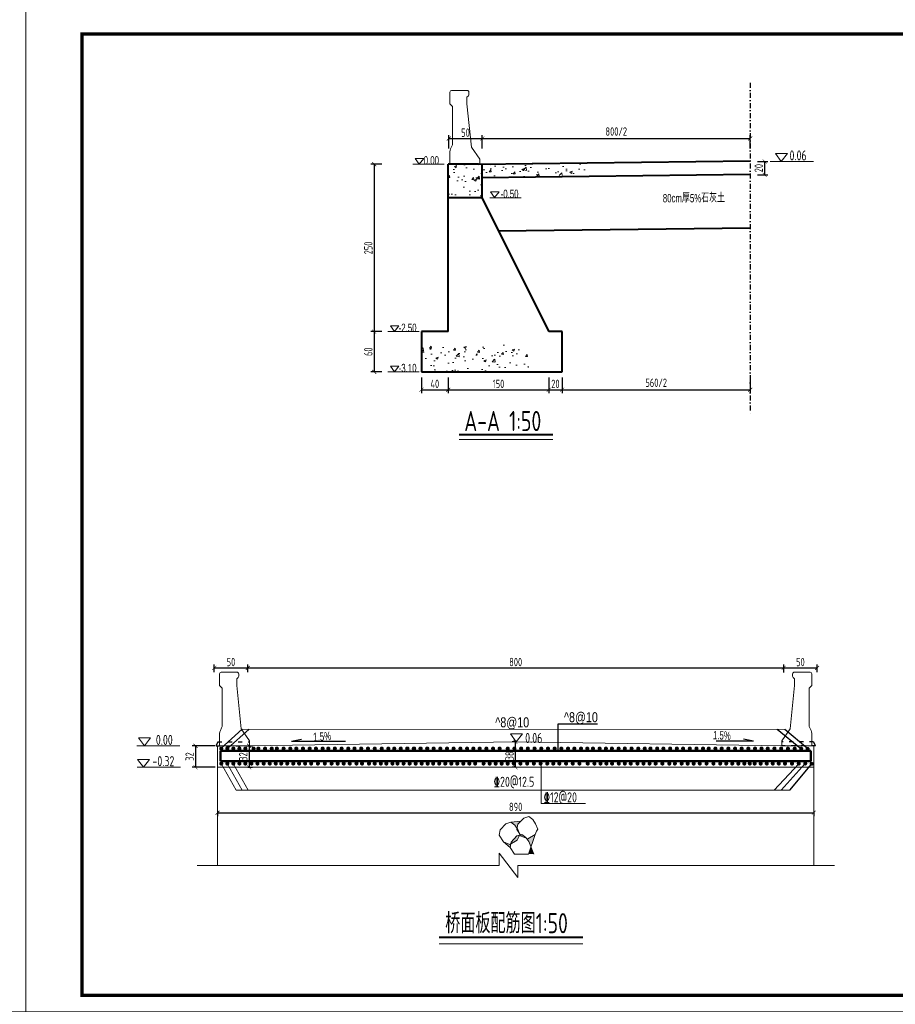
# Model space of a CAD drawing. Header units: inches. Extents: x 97745 to 142261, y 62673 to 100665.
# Tile 74 of 148: x 107933 to 110547, y 88943 to 91882. Entities that reach past the tile are written whole.
import ezdxf

# ---------------------------------------------------------------- set-up
doc = ezdxf.new("R2010")
doc.units = ezdxf.units.IN
doc.header["$MEASUREMENT"] = 0
doc.linetypes.add('ACAD_ISO03W100', pattern=[30, 12, -18])
doc.linetypes.add('DASHDOTX2', pattern=[2, 1, -0.5, 0, -0.5])
doc.layers.get('0').update_dxf_attribs({"lineweight": 15})
for name, color, linetype, lineweight in [('BM1', 7, 'Continuous', 15), ('文字', 7, 'Continuous', 20), ('虚线', 2, 'ACAD_ISO03W100', 25), ('轮廓线', 1, 'Continuous', 40), ('配筋1', 1, 'Continuous', 50)]:
    doc.layers.add(name, color=color, linetype=linetype, lineweight=lineweight)
doc.layers.add('轴线', color=3, linetype='DASHDOTX2')
doc.layers.add('配筋2', color=2, linetype='Continuous')
doc.styles.add('DIM_FONT', font='hztxt_e.shx', dxfattribs={"width": 0.8, "bigfont": 'hztxt.shx'})
doc.styles.add('HZTXT', font='tssdeng.shx', dxfattribs={"width": 0.75, "bigfont": 'hztxt.shx'})
doc.styles.get("Standard").update_dxf_attribs({"font": 'hztxt_e.shx', "width": 0.7, "bigfont": 'hztxt.shx'})
doc.dimstyles.new('1', dxfattribs={"dimtxt": 25, "dimasz": 12, "dimexe": 10, "dimexo": 0, "dimgap": 5, "dimtad": 1, "dimdec": 0, "dimzin": 0, "dimdsep": 46, "dimtxsty": 'HZTXT', "dimblk": 'ARCHTICK', "dimcen": 0, "dimclrt": 7, "dimazin": 2, "dimtfac": 1, "dimtdec": 0, "dimtix": 1, "dimtmove": 2, "dimatfit": 3, "dimfxl": 250, "dimtolj": 1, "dimtzin": 0, "dimarcsym": 0})
doc.dimstyles.new('3', dxfattribs={"dimtxt": 25, "dimasz": 12, "dimexe": 10, "dimexo": 30, "dimgap": 5, "dimtad": 1, "dimdec": 0, "dimzin": 0, "dimdsep": 46, "dimtxsty": 'HZTXT', "dimblk": 'ARCHTICK', "dimcen": 0, "dimclrt": 7, "dimazin": 2, "dimtfac": 1, "dimtdec": 0, "dimtix": 1, "dimtmove": 2, "dimatfit": 3, "dimfxl": 250, "dimtolj": 1, "dimtzin": 0, "dimarcsym": 0})
doc.dimstyles.new('6', dxfattribs={"dimtxt": 25, "dimasz": 12, "dimexe": 10, "dimexo": 130, "dimgap": 5, "dimtad": 1, "dimdec": 0, "dimzin": 0, "dimdsep": 46, "dimtxsty": 'HZTXT', "dimblk": 'ARCHTICK', "dimcen": 0, "dimclrt": 7, "dimazin": 2, "dimtfac": 1, "dimtdec": 0, "dimtix": 1, "dimtmove": 2, "dimatfit": 3, "dimfxl": 250, "dimtolj": 1, "dimtzin": 0, "dimarcsym": 0})

# ---------------------------------------------------------------- blocks, each defined once
blk = doc.blocks.new('_ArchTick')
at = {"color": 0, "linetype": 'ByBlock', "const_width": 0.15}
blk.add_lwpolyline([(-0.5, -0.5), (0.5, 0.5)], dxfattribs=at)
blk = doc.blocks.new('*D121')
at = {"color": 0, "lineweight": -2, "transparency": 16777216}
for p, q in [((109132.3, 90813.6), (109132.3, 90767.4)), ((109212.3, 90813.6), (109212.3, 90767.4)), ((109132.3, 90777.4), (109212.3, 90777.4))]:
    blk.add_line(p, q, dxfattribs=at)
at = {"color": 0, "lineweight": -2, "transparency": 16777216, "xscale": 12, "yscale": 12, "zscale": 12, "rotation": 180}
blk.add_blockref('_ArchTick', (109132.3, 90777.4), dxfattribs=at)
at = {"color": 0, "lineweight": -2, "transparency": 16777216, "xscale": 12, "yscale": 12, "zscale": 12}
blk.add_blockref('_ArchTick', (109212.3, 90777.4), dxfattribs=at)
at = {"color": 7, "transparency": 16777216, "insert": (109172.3, 90794.9), "char_height": 25, "attachment_point": 5, "style": 'HZTXT'}
blk.add_mtext('\\A1;40', dxfattribs=at)
blk = doc.blocks.new('*D122')
at = {"color": 0, "lineweight": -2, "transparency": 16777216}
for p, q in [((109212.3, 90813.6), (109212.3, 90767.4)), ((109512.3, 90813.6), (109512.3, 90767.4)), ((109212.3, 90777.4), (109512.3, 90777.4))]:
    blk.add_line(p, q, dxfattribs=at)
at = {"color": 0, "lineweight": -2, "transparency": 16777216, "xscale": 12, "yscale": 12, "zscale": 12, "rotation": 180}
blk.add_blockref('_ArchTick', (109212.3, 90777.4), dxfattribs=at)
at = {"color": 0, "lineweight": -2, "transparency": 16777216, "xscale": 12, "yscale": 12, "zscale": 12}
blk.add_blockref('_ArchTick', (109512.3, 90777.4), dxfattribs=at)
at = {"color": 7, "transparency": 16777216, "insert": (109362.3, 90794.9), "char_height": 25, "attachment_point": 5, "style": 'HZTXT'}
blk.add_mtext('\\A1;150', dxfattribs=at)
blk = doc.blocks.new('*D123')
at = {"color": 0, "lineweight": -2, "transparency": 16777216}
for p, q in [((109512.3, 90813.6), (109512.3, 90767.4)), ((109552.3, 90813.6), (109552.3, 90767.4)), ((109512.3, 90777.4), (109552.3, 90777.4))]:
    blk.add_line(p, q, dxfattribs=at)
at = {"color": 0, "lineweight": -2, "transparency": 16777216, "xscale": 12, "yscale": 12, "zscale": 12, "rotation": 180}
blk.add_blockref('_ArchTick', (109512.3, 90777.4), dxfattribs=at)
at = {"color": 0, "lineweight": -2, "transparency": 16777216, "xscale": 12, "yscale": 12, "zscale": 12}
blk.add_blockref('_ArchTick', (109552.3, 90777.4), dxfattribs=at)
at = {"color": 7, "transparency": 16777216, "insert": (109532.3, 90794.9), "char_height": 25, "attachment_point": 5, "style": 'HZTXT'}
blk.add_mtext('\\A1;20', dxfattribs=at)
blk = doc.blocks.new('*D124')
at = {"color": 0, "lineweight": -2, "transparency": 16777216}
for p, q in [((109013.7, 91450.9), (108981.3, 91450.9)), ((108991.3, 91450.9), (108991.3, 90950.9)), ((109013.7, 90950.9), (108981.3, 90950.9))]:
    blk.add_line(p, q, dxfattribs=at)
at = {"color": 0, "lineweight": -2, "transparency": 16777216, "xscale": 12, "yscale": 12, "zscale": 12}
for p, rotation in [((108991.3, 91450.9), 90), ((108991.3, 90950.9), 270)]:
    blk.add_blockref('_ArchTick', p, dxfattribs=dict(at, rotation=rotation))
at = {"color": 7, "transparency": 16777216, "insert": (108973.8, 91200.9), "char_height": 25, "attachment_point": 5, "rotation": 90, "style": 'HZTXT'}
blk.add_mtext('\\A1;250', dxfattribs=at)
blk = doc.blocks.new('*D125')
at = {"color": 0, "lineweight": -2, "transparency": 16777216}
for p, q in [((109013.7, 90950.9), (108981.3, 90950.9)), ((108991.3, 90950.9), (108991.3, 90830.9)), ((109013.7, 90830.9), (108981.3, 90830.9))]:
    blk.add_line(p, q, dxfattribs=at)
at = {"color": 0, "lineweight": -2, "transparency": 16777216, "xscale": 12, "yscale": 12, "zscale": 12}
for p, rotation in [((108991.3, 90950.9), 90), ((108991.3, 90830.9), 270)]:
    blk.add_blockref('_ArchTick', p, dxfattribs=dict(at, rotation=rotation))
at = {"color": 7, "transparency": 16777216, "insert": (108973.8, 90890.9), "char_height": 25, "attachment_point": 5, "rotation": 90, "style": 'HZTXT'}
blk.add_mtext('\\A1;60', dxfattribs=at)
blk = doc.blocks.new('三角形')
at = {"layer": '轮廓线', "color": 0, "lineweight": 20}
for p, q in [((24441.9, 199232.1), (24477.5, 199232.1)), ((24459.3, 199208.6), (24441.9, 199232.1)), ((24477.5, 199232.1), (24459.3, 199208.6))]:
    blk.add_line(p, q, dxfattribs=at)
blk = doc.blocks.new('*D126')
at = {"color": 0, "lineweight": -2, "transparency": 16777216}
for p, q in [((110135.6, 91459.1), (110166.8, 91459.1)), ((110156.8, 91459.1), (110156.8, 91419.1)), ((110135.6, 91419.1), (110166.8, 91419.1))]:
    blk.add_line(p, q, dxfattribs=at)
at = {"color": 0, "lineweight": -2, "transparency": 16777216, "xscale": 12, "yscale": 12, "zscale": 12}
for p, rotation in [((110156.8, 91459.1), 90), ((110156.8, 91419.1), 270)]:
    blk.add_blockref('_ArchTick', p, dxfattribs=dict(at, rotation=rotation))
at = {"color": 7, "transparency": 16777216, "insert": (110139.3, 91439.1), "char_height": 25, "attachment_point": 5, "rotation": 90, "style": 'HZTXT'}
blk.add_mtext('\\A1;20', dxfattribs=at)
blk = doc.blocks.new('*D127')
at = {"color": 0, "lineweight": -2, "transparency": 16777216}
for p, q in [((109213.9, 91497.9), (109213.9, 91537.5)), ((109213.9, 91527.5), (109313.9, 91527.5)), ((109313.9, 91497.9), (109313.9, 91537.5))]:
    blk.add_line(p, q, dxfattribs=at)
at = {"color": 0, "lineweight": -2, "transparency": 16777216, "xscale": 12, "yscale": 12, "zscale": 12, "rotation": 180}
blk.add_blockref('_ArchTick', (109213.9, 91527.5), dxfattribs=at)
at = {"color": 0, "lineweight": -2, "transparency": 16777216, "xscale": 12, "yscale": 12, "zscale": 12}
blk.add_blockref('_ArchTick', (109313.9, 91527.5), dxfattribs=at)
at = {"color": 7, "transparency": 16777216, "insert": (109263.9, 91545), "char_height": 25, "attachment_point": 5, "style": 'HZTXT'}
blk.add_mtext('\\A1;50', dxfattribs=at)
blk = doc.blocks.new('*D139')
at = {"color": 0, "lineweight": -2, "transparency": 16777216}
for p, q in [((109313.9, 91497.9), (109313.9, 91537.5)), ((109313.9, 91527.5), (110113.9, 91527.5)), ((110113.9, 91497.9), (110113.9, 91537.5))]:
    blk.add_line(p, q, dxfattribs=at)
at = {"color": 0, "lineweight": -2, "transparency": 16777216, "xscale": 12, "yscale": 12, "zscale": 12, "rotation": 180}
blk.add_blockref('_ArchTick', (109313.9, 91527.5), dxfattribs=at)
at = {"color": 0, "lineweight": -2, "transparency": 16777216, "xscale": 12, "yscale": 12, "zscale": 12}
blk.add_blockref('_ArchTick', (110113.9, 91527.5), dxfattribs=at)
at = {"color": 7, "transparency": 16777216, "insert": (109713.9, 91548.4), "char_height": 25, "attachment_point": 5, "style": 'HZTXT'}
blk.add_mtext('\\A1;800/2', dxfattribs=at)
blk = doc.blocks.new('*D140')
at = {"color": 0, "lineweight": -2, "transparency": 16777216}
for p, q in [((109552.3, 90813.6), (109552.3, 90767.4)), ((110113.9, 90813.6), (110113.9, 90767.4)), ((109552.3, 90777.4), (110113.9, 90777.4))]:
    blk.add_line(p, q, dxfattribs=at)
at = {"color": 0, "lineweight": -2, "transparency": 16777216, "xscale": 12, "yscale": 12, "zscale": 12, "rotation": 180}
blk.add_blockref('_ArchTick', (109552.3, 90777.4), dxfattribs=at)
at = {"color": 0, "lineweight": -2, "transparency": 16777216, "xscale": 12, "yscale": 12, "zscale": 12}
blk.add_blockref('_ArchTick', (110113.9, 90777.4), dxfattribs=at)
at = {"color": 7, "transparency": 16777216, "insert": (109833.1, 90798.3), "char_height": 25, "attachment_point": 5, "style": 'HZTXT'}
blk.add_mtext('\\A1;560/2', dxfattribs=at)
blk = doc.blocks.new('*D153')
at = {"color": 0, "lineweight": -2, "transparency": 16777216}
for p, q in [((108523.7, 89520.3), (108523.7, 89504.5)), ((108523.7, 89514.5), (110303.7, 89514.5)), ((110303.7, 89520.3), (110303.7, 89504.5))]:
    blk.add_line(p, q, dxfattribs=at)
at = {"color": 0, "lineweight": -2, "transparency": 16777216, "xscale": 12, "yscale": 12, "zscale": 12, "rotation": 180}
blk.add_blockref('_ArchTick', (108523.7, 89514.5), dxfattribs=at)
at = {"color": 0, "lineweight": -2, "transparency": 16777216, "xscale": 12, "yscale": 12, "zscale": 12}
blk.add_blockref('_ArchTick', (110303.7, 89514.5), dxfattribs=at)
at = {"color": 7, "transparency": 16777216, "insert": (109413.7, 89532), "char_height": 25, "attachment_point": 5, "style": 'HZTXT'}
blk.add_mtext('\\A1;890', dxfattribs=at)
blk = doc.blocks.new('*D142')
at = {"color": 0, "lineweight": -2, "transparency": 16777216}
for p, q in [((108613.7, 89934.1), (108613.7, 89957)), ((110213.7, 89933.6), (110213.7, 89957)), ((108613.7, 89947), (110213.7, 89947))]:
    blk.add_line(p, q, dxfattribs=at)
at = {"color": 0, "lineweight": -2, "transparency": 16777216, "xscale": 12, "yscale": 12, "zscale": 12, "rotation": 180}
blk.add_blockref('_ArchTick', (108613.7, 89947), dxfattribs=at)
at = {"color": 0, "lineweight": -2, "transparency": 16777216, "xscale": 12, "yscale": 12, "zscale": 12}
blk.add_blockref('_ArchTick', (110213.7, 89947), dxfattribs=at)
at = {"color": 7, "transparency": 16777216, "insert": (109413.7, 89964.5), "char_height": 25, "attachment_point": 5, "style": 'HZTXT'}
blk.add_mtext('\\A1;800', dxfattribs=at)
blk = doc.blocks.new('*D143')
at = {"color": 0, "lineweight": -2, "transparency": 16777216}
for p, q in [((110213.7, 89934.1), (110213.7, 89957)), ((110313.7, 89934.1), (110313.7, 89957)), ((110213.7, 89947), (110313.7, 89947))]:
    blk.add_line(p, q, dxfattribs=at)
at = {"color": 0, "lineweight": -2, "transparency": 16777216, "xscale": 12, "yscale": 12, "zscale": 12, "rotation": 180}
blk.add_blockref('_ArchTick', (110213.7, 89947), dxfattribs=at)
at = {"color": 0, "lineweight": -2, "transparency": 16777216, "xscale": 12, "yscale": 12, "zscale": 12}
blk.add_blockref('_ArchTick', (110313.7, 89947), dxfattribs=at)
at = {"color": 7, "transparency": 16777216, "insert": (110263.7, 89964.5), "char_height": 25, "attachment_point": 5, "style": 'HZTXT'}
blk.add_mtext('\\A1;50', dxfattribs=at)
blk = doc.blocks.new('*D144')
at = {"color": 0, "lineweight": -2, "transparency": 16777216}
for p, q in [((108516.5, 89714.3), (108447.8, 89714.3)), ((108457.8, 89714.3), (108457.8, 89650.3)), ((108516.5, 89650.3), (108447.8, 89650.3))]:
    blk.add_line(p, q, dxfattribs=at)
at = {"color": 0, "lineweight": -2, "transparency": 16777216, "xscale": 12, "yscale": 12, "zscale": 12}
for p, rotation in [((108457.8, 89714.3), 90), ((108457.8, 89650.3), 270)]:
    blk.add_blockref('_ArchTick', p, dxfattribs=dict(at, rotation=rotation))
at = {"color": 7, "lineweight": -3, "transparency": 16777216, "insert": (108440.3, 89682.3), "char_height": 25, "attachment_point": 5, "rotation": 90, "style": 'HZTXT'}
blk.add_mtext('\\A1;32', dxfattribs=at)
blk = doc.blocks.new('*D145')
at = {"color": 0, "lineweight": -2, "transparency": 16777216}
for p, q in [((108513.7, 89934.1), (108513.7, 89957)), ((108613.7, 89934.1), (108613.7, 89957)), ((108513.7, 89947), (108613.7, 89947))]:
    blk.add_line(p, q, dxfattribs=at)
at = {"color": 0, "lineweight": -2, "transparency": 16777216, "xscale": 12, "yscale": 12, "zscale": 12, "rotation": 180}
blk.add_blockref('_ArchTick', (108513.7, 89947), dxfattribs=at)
at = {"color": 0, "lineweight": -2, "transparency": 16777216, "xscale": 12, "yscale": 12, "zscale": 12}
blk.add_blockref('_ArchTick', (108613.7, 89947), dxfattribs=at)
at = {"color": 7, "transparency": 16777216, "insert": (108563.7, 89964.5), "char_height": 25, "attachment_point": 5, "style": 'HZTXT'}
blk.add_mtext('\\A1;50', dxfattribs=at)
blk = doc.blocks.new('*D154')
at = {"color": 0, "lineweight": -2, "transparency": 16777216}
for p, q in [((108613.7, 89714.3), (108627.9, 89714.3)), ((108617.9, 89714.3), (108617.9, 89650.3)), ((108613.7, 89650.3), (108627.9, 89650.3))]:
    blk.add_line(p, q, dxfattribs=at)
at = {"color": 0, "lineweight": -2, "transparency": 16777216, "xscale": 12, "yscale": 12, "zscale": 12}
for p, rotation in [((108617.9, 89714.3), 90), ((108617.9, 89650.3), 270)]:
    blk.add_blockref('_ArchTick', p, dxfattribs=dict(at, rotation=rotation))
at = {"color": 7, "lineweight": -3, "transparency": 16777216, "insert": (108600.4, 89682.3), "char_height": 25, "attachment_point": 5, "rotation": 90, "style": 'HZTXT'}
blk.add_mtext('\\A1;32', dxfattribs=at)
blk = doc.blocks.new('*D155')
at = {"color": 0, "lineweight": -2, "transparency": 16777216}
for p, q in [((109414.8, 89726.3), (109402.8, 89726.3)), ((109412.8, 89650.3), (109412.8, 89726.3)), ((109413.7, 89650.3), (109402.8, 89650.3))]:
    blk.add_line(p, q, dxfattribs=at)
at = {"color": 0, "lineweight": -2, "transparency": 16777216, "xscale": 12, "yscale": 12, "zscale": 12}
for p, rotation in [((109412.8, 89726.3), 90), ((109412.8, 89650.3), 270)]:
    blk.add_blockref('_ArchTick', p, dxfattribs=dict(at, rotation=rotation))
at = {"color": 7, "lineweight": -3, "transparency": 16777216, "insert": (109395.3, 89684.1), "char_height": 25, "attachment_point": 5, "rotation": 90, "style": 'HZTXT'}
blk.add_mtext('\\A1;38', dxfattribs=at)

msp = doc.modelspace()

# ---------------------------------------------------------------- hatches: boundary and pattern name
h = msp.add_hatch()
h.set_pattern_fill('AR-CONC', color=256, scale=10, style=0)
h.set_pattern_definition([(50, (15096.15, -106579.527), (71.726018, -6.275213), [7.5, -82.5]), (355, (15096.15, -106579.53), (-13.875133, 75.219213), [6, -66]), (100.4514, (15102.126, -106580.05), (57.850938, 68.943954), [6.37402, -70.11421]), (46.1842, (15096.15, -106559.53), (106.724105, -16.5519), [11.25, -123.75]), (96.6356, (15105.04, -106560.91), (93.46627, 97.411787), [9.56103, -105.1713]), (351.1842, (15096.15, -106559.53), (93.466195, 97.41186), [9, -99]), (21, (15106.15, -106564.527), (59.690705, -40.261889), [7.5, -82.5]), (326, (15106.15, -106564.53), (24.331533, 72.515005), [6, -66]), (71.4514, (15111.12, -106567.88), (84.022263, 32.25305), [6.37402, -70.11421]), (37.5, (15096.149, -106579.527), (1.2159855, 33.2893854), [0, -65.2, 0, -67, 0, -66.25]), (7.5, (15096.15, -106579.527), (26.306954, 39.441171), [0, -38.2, 0, -63.7, 0, -25.25]), (327.5, (15073.849, -106579.527), (53.3822436, -2.2554872), [0, -25, 0, -78, 0, -103.5]), (317.5, (15063.85, -106579.527), (58.318617, 10.010498), [0, -32.5, 0, -51.8, 0, -73.5])])
h.paths.add_polyline_path([(109627.198, 91438.75), (109624.415, 91441.327), (109630.861, 91441.327), (109627.198, 91444.161), (109627.198, 91459.105), (109312.278, 91451.139), (109312.278, 91411.139), (109627.198, 91419.105)])
h = msp.add_hatch()
h.set_pattern_fill('AR-CONC', color=256, scale=10, style=0)
h.set_pattern_definition([(50, (88756.49, 172460.547), (71.72602, -6.275213), [7.5, -82.5]), (355, (88756.49, 172460.55), (-13.875133, 75.219213), [6, -66]), (100.4514, (88762.47, 172460.024), (57.85094, 68.943954), [6.37402, -70.11421]), (46.1842, (88756.49, 172480.55), (106.724105, -16.5519), [11.25, -123.75]), (96.6356, (88765.38, 172479.17), (93.46627, 97.41179), [9.56103, -105.1713]), (351.1842, (88756.49, 172480.55), (93.4662, 97.41186), [9, -99]), (21, (88766.49, 172475.547), (59.690705, -40.26189), [7.5, -82.5]), (326, (88766.49, 172475.55), (24.33153, 72.515005), [6, -66]), (71.4514, (88771.465, 172472.19), (84.02226, 32.25305), [6.37402, -70.11421]), (37.5, (88756.49, 172460.547), (1.2159855, 33.289385), [0, -65.2, 0, -67, 0, -66.25]), (7.5, (88756.49, 172460.547), (26.306954, 39.441171), [0, -38.2, 0, -63.7, 0, -25.25]), (327.5, (88734.19, 172460.547), (53.382244, -2.255487), [0, -25, 0, -78, 0, -103.5]), (317.5, (88724.19, 172460.547), (58.318617, 10.010498), [0, -32.5, 0, -51.8, 0, -73.5])])
h.paths.add_polyline_path([(109312.278, 91450.886), (109212.278, 91450.886), (109212.278, 91350.886), (109312.278, 91350.886)])
h = msp.add_hatch()
h.set_pattern_fill('AR-CONC', color=256, scale=10, style=0)
h.set_pattern_definition([(50, (15096.15, -106159.527), (71.726018, -6.275213), [7.5, -82.5]), (355, (15096.15, -106159.53), (-13.875133, 75.219213), [6, -66]), (100.4514, (15102.126, -106160.05), (57.850938, 68.943954), [6.37402, -70.11421]), (46.1842, (15096.15, -106139.53), (106.724105, -16.5519), [11.25, -123.75]), (96.6356, (15105.04, -106140.91), (93.46627, 97.411787), [9.56103, -105.1713]), (351.1842, (15096.15, -106139.53), (93.466195, 97.41186), [9, -99]), (21, (15106.15, -106144.527), (59.690705, -40.261889), [7.5, -82.5]), (326, (15106.15, -106144.53), (24.331533, 72.515005), [6, -66]), (71.4514, (15111.12, -106147.88), (84.022263, 32.25305), [6.37402, -70.11421]), (37.5, (15096.149, -106159.527), (1.2159855, 33.2893854), [0, -65.2, 0, -67, 0, -66.25]), (7.5, (15096.15, -106159.527), (26.306954, 39.441171), [0, -38.2, 0, -63.7, 0, -25.25]), (327.5, (15073.849, -106159.527), (53.3822436, -2.2554872), [0, -25, 0, -78, 0, -103.5]), (317.5, (15063.85, -106159.527), (58.318617, 10.010498), [0, -32.5, 0, -51.8, 0, -73.5])])
h.paths.add_polyline_path([(109132.278, 90910.886), (109132.278, 90830.886), (109452.278, 90830.886), (109452.278, 90910.886)])
h = msp.add_hatch(color=256)
h.paths.add_polyline_path([(109471.783, 89449.656), (109458.973, 89412.765), (109452.654, 89428.491), (109445.903, 89438.454), (109449.829, 89436.927)])
h.paths.add_polyline_path([(109398.946, 89421.528), (109400.101, 89426.957), (109417.115, 89445.223), (109425.52, 89447.731), (109423.131, 89442.716), (109418.583, 89432.914)])
h.paths.add_polyline_path([(109430.547, 89444.428), (109427.866, 89448.43), (109432.074, 89449.685), (109444.33, 89440.776), (109445.903, 89438.454)])
h.paths.add_polyline_path([(109419.895, 89464.912), (109424.493, 89453.467), (109417.192, 89464.37), (109417.926, 89467.818)])
h.paths.add_polyline_path([(109411.57, 89477.197), (109399.315, 89486.106), (109429.048, 89489.254), (109420.541, 89480.121), (109417.926, 89467.818)])
h.paths.add_polyline_path([(109396.629, 89420.184), (109398.946, 89421.528), (109396.752, 89411.206), (109377.347, 89427.685)])
msp.add_hatch(color=256).paths.add_polyline_path([(109467.693, 89391.308), (109459.055, 89412.808), (109451.589, 89391.308)])
at = {"layer": '配筋1'}
for points in [[(108540.858, 89706.189, -1), (108528.687, 89706.189, -1)], [(108558.858, 89706.189, -1), (108546.687, 89706.189, -1)], [(108576.992, 89706.189, -1), (108564.822, 89706.189, -1)], [(108594.992, 89706.189, -1), (108582.822, 89706.189, -1)], [(108612.798, 89706.189, -1), (108600.628, 89706.189, -1)], [(108637.228, 89706.228, 1), (108625.058, 89706.228, 1)], [(108639.473, 89706.228, -1), (108651.644, 89706.228, -1)], [(108659.473, 89706.228, -1), (108671.644, 89706.228, -1)], [(108679.473, 89706.228, -1), (108691.644, 89706.228, -1)], [(108694.678, 89706.228, -1), (108706.849, 89706.228, -1)], [(108714.678, 89706.228, -1), (108726.849, 89706.228, -1)], [(108734.678, 89706.228, -1), (108746.849, 89706.228, -1)], [(108752.629, 89706.228, -1), (108764.799, 89706.228, -1)], [(108772.629, 89706.228, -1), (108784.799, 89706.228, -1)], [(108792.629, 89706.228, -1), (108804.799, 89706.228, -1)], [(108811.3, 89706.228, -1), (108823.471, 89706.228, -1)], [(108831.3, 89706.228, -1), (108843.471, 89706.228, -1)], [(108848.239, 89706.228, -1), (108860.41, 89706.228, -1)], [(108867.785, 89706.228, -1), (108879.955, 89706.228, -1)], [(108887.785, 89706.228, -1), (108899.955, 89706.228, -1)], [(108907.785, 89706.228, -1), (108919.955, 89706.228, -1)], [(108926.456, 89706.228, -1), (108938.627, 89706.228, -1)], [(108946.456, 89706.228, -1), (108958.627, 89706.228, -1)], [(108966.586, 89706.228, -1), (108978.756, 89706.228, -1)], [(108999.126, 89706.228, 1), (108986.955, 89706.228, 1)], [(109020.031, 89706.228, 1), (109007.86, 89706.228, 1)], [(109039.576, 89706.228, 1), (109027.405, 89706.228, 1)], [(109057.228, 89706.228, 1), (109045.058, 89706.228, 1)], [(109076.774, 89706.228, 1), (109064.603, 89706.228, 1)], [(109095.9, 89706.228, 1), (109083.729, 89706.228, 1)], [(109096.774, 89706.228, 1), (109084.603, 89706.228, 1)], [(109115.445, 89706.228, 1), (109103.274, 89706.228, 1)], [(109116.774, 89706.228, 1), (109104.603, 89706.228, 1)], [(109135.445, 89706.228, 1), (109123.274, 89706.228, 1)], [(109136.161, 89706.228, 1), (109123.991, 89706.228, 1)], [(109155.445, 89706.228, 1), (109143.274, 89706.228, 1)], [(109156.161, 89706.228, 1), (109143.991, 89706.228, 1)], [(109174.833, 89706.228, 1), (109162.662, 89706.228, 1)], [(109194.833, 89706.228, 1), (109182.662, 89706.228, 1)], [(109214.833, 89706.228, 1), (109202.662, 89706.228, 1)], [(109234.378, 89706.228, 1), (109222.207, 89706.228, 1)], [(109254.775, 89706.228, 1), (109242.605, 89706.228, 1)], [(109274.775, 89706.228, 1), (109262.605, 89706.228, 1)], [(109293.447, 89706.228, 1), (109281.276, 89706.228, 1)], [(109312.38, 89706.228, 1), (109300.209, 89706.228, 1)], [(109332.38, 89706.228, 1), (109320.209, 89706.228, 1)], [(109352.38, 89706.228, 1), (109340.209, 89706.228, 1)], [(109371.925, 89706.228, 1), (109359.754, 89706.228, 1)], [(109396.075, 89706.228, 1), (109383.904, 89706.228, 1)], [(109416.075, 89706.228, 1), (109403.904, 89706.228, 1)], [(109436.075, 89706.228, 1), (109423.904, 89706.228, 1)], [(109456.075, 89706.228, 1), (109443.904, 89706.228, 1)], [(109476.075, 89706.228, 1), (109463.904, 89706.228, 1)], [(109496.075, 89706.228, 1), (109483.904, 89706.228, 1)], [(109516.075, 89706.228, 1), (109503.904, 89706.228, 1)], [(109536.075, 89706.228, 1), (109523.904, 89706.228, 1)], [(109556.075, 89706.228, 1), (109543.904, 89706.228, 1)], [(109576.075, 89706.228, 1), (109563.904, 89706.228, 1)], [(109594.941, 89706.228, 1), (109582.77, 89706.228, 1)], [(109614.941, 89706.228, 1), (109602.77, 89706.228, 1)], [(109633.612, 89706.228, 1), (109621.441, 89706.228, 1)], [(109650.441, 89706.228, 1), (109638.27, 89706.228, 1)], [(109670.441, 89706.228, 1), (109658.27, 89706.228, 1)], [(109689.112, 89706.228, 1), (109676.942, 89706.228, 1)], [(109706.962, 89706.228, 1), (109694.791, 89706.228, 1)], [(109726.962, 89706.228, 1), (109714.791, 89706.228, 1)], [(109745.633, 89706.228, 1), (109733.462, 89706.228, 1)], [(109765.633, 89706.228, 1), (109753.462, 89706.228, 1)], [(109785.633, 89706.228, 1), (109773.462, 89706.228, 1)], [(109805.178, 89706.228, 1), (109793.008, 89706.228, 1)], [(109822.118, 89706.228, 1), (109809.947, 89706.228, 1)], [(109842.118, 89706.228, 1), (109829.947, 89706.228, 1)], [(109860.789, 89706.228, 1), (109848.618, 89706.228, 1)], [(109880.919, 89706.228, 1), (109868.748, 89706.228, 1)], [(109900.919, 89706.228, 1), (109888.748, 89706.228, 1)], [(109919.59, 89706.228, 1), (109907.419, 89706.228, 1)], [(109939.59, 89706.228, 1), (109927.419, 89706.228, 1)], [(109959.59, 89706.228, 1), (109947.419, 89706.228, 1)], [(109979.135, 89706.228, 1), (109966.965, 89706.228, 1)], [(109996.075, 89706.228, 1), (109983.904, 89706.228, 1)], [(110016.075, 89706.228, 1), (110003.904, 89706.228, 1)], [(110034.746, 89706.228, 1), (110022.575, 89706.228, 1)], [(110054.746, 89706.228, 1), (110042.575, 89706.228, 1)], [(110074.746, 89706.228, 1), (110062.575, 89706.228, 1)], [(110094.291, 89706.228, 1), (110082.121, 89706.228, 1)], [(110114.291, 89706.228, 1), (110102.121, 89706.228, 1)], [(110134.291, 89706.228, 1), (110122.121, 89706.228, 1)], [(110153.679, 89706.228, 1), (110141.508, 89706.228, 1)], [(110172.293, 89706.228, 1), (110160.122, 89706.228, 1)], [(110192.293, 89706.228, 1), (110180.122, 89706.228, 1)], [(110212.293, 89706.228, 1), (110200.122, 89706.228, 1)], [(110232.608, 89705.803, 1), (110220.438, 89705.803, 1)], [(110252.826, 89705.803, 1), (110240.655, 89705.803, 1)], [(110272.116, 89705.803, 1), (110259.945, 89705.803, 1)], [(110291.35, 89705.029, 1), (110279.179, 89705.029, 1)], [(108540.858, 89661.354, 1), (108528.687, 89661.354, 1)], [(108558.858, 89661.354, 1), (108546.687, 89661.354, 1)], [(108576.992, 89661.354, 1), (108564.822, 89661.354, 1)], [(108594.992, 89661.354, 1), (108582.822, 89661.354, 1)], [(108612.798, 89661.354, 1), (108600.628, 89661.354, 1)], [(108630.798, 89661.354, 1), (108618.628, 89661.354, 1)], [(108648.933, 89661.354, 1), (108636.762, 89661.354, 1)], [(108655.408, 89661.354, -1), (108667.578, 89661.354, -1)], [(108673.408, 89661.354, -1), (108685.578, 89661.354, -1)], [(108691.424, 89661.354, -1), (108703.595, 89661.354, -1)], [(108707.656, 89661.354, -1), (108719.827, 89661.354, -1)], [(108725.656, 89661.354, -1), (108737.827, 89661.354, -1)], [(108743.673, 89661.354, -1), (108755.843, 89661.354, -1)], [(108761.057, 89661.354, -1), (108773.228, 89661.354, -1)], [(108779.057, 89661.354, -1), (108791.228, 89661.354, -1)], [(108797.073, 89661.354, -1), (108809.244, 89661.354, -1)], [(108817.169, 89661.354, -1), (108829.34, 89661.354, -1)], [(108837.867, 89661.354, -1), (108850.038, 89661.354, -1)], [(108858.078, 89661.354, -1), (108870.249, 89661.354, -1)], [(108876.213, 89661.354, -1), (108888.383, 89661.354, -1)], [(108894.213, 89661.354, -1), (108906.383, 89661.354, -1)], [(108912.229, 89661.354, -1), (108924.4, 89661.354, -1)], [(108932.325, 89661.354, -1), (108944.496, 89661.354, -1)], [(108948.949, 89661.354, -1), (108961.119, 89661.354, -1)], [(108969.647, 89661.354, -1), (108981.818, 89661.354, -1)], [(108998.993, 89661.354, 1), (108986.823, 89661.354, 1)], [(109017.179, 89661.354, 1), (109005.009, 89661.354, 1)], [(109033.732, 89661.354, 1), (109021.561, 89661.354, 1)], [(109051.918, 89661.354, 1), (109039.747, 89661.354, 1)], [(109066.933, 89661.354, 1), (109054.762, 89661.354, 1)], [(109085.119, 89661.354, 1), (109072.948, 89661.354, 1)], [(109103.119, 89661.354, 1), (109090.948, 89661.354, 1)], [(109121.253, 89661.354, 1), (109109.083, 89661.354, 1)], [(109139.253, 89661.354, 1), (109127.083, 89661.354, 1)], [(109157.059, 89661.354, 1), (109144.889, 89661.354, 1)], [(109173.471, 89661.354, 1), (109161.301, 89661.354, 1)], [(109191.471, 89661.354, 1), (109179.301, 89661.354, 1)], [(109209.606, 89661.354, 1), (109197.435, 89661.354, 1)], [(109227.606, 89661.354, 1), (109215.435, 89661.354, 1)], [(109245.412, 89661.354, 1), (109233.241, 89661.354, 1)], [(109263.412, 89661.354, 1), (109251.241, 89661.354, 1)], [(109281.546, 89661.354, 1), (109269.376, 89661.354, 1)], [(109298.793, 89661.354, 1), (109286.623, 89661.354, 1)], [(109323.944, 89661.354, 1), (109311.774, 89661.354, 1)], [(109342.079, 89661.354, 1), (109329.908, 89661.354, 1)], [(109360.079, 89661.354, 1), (109347.908, 89661.354, 1)], [(109377.885, 89661.354, 1), (109365.714, 89661.354, 1)], [(109395.885, 89661.354, 1), (109383.714, 89661.354, 1)], [(109414.019, 89661.354, 1), (109401.849, 89661.354, 1)], [(109434.019, 89661.354, 1), (109421.849, 89661.354, 1)], [(109454.019, 89661.354, 1), (109441.849, 89661.354, 1)], [(109474.019, 89661.354, 1), (109461.849, 89661.354, 1)], [(109494.019, 89661.354, 1), (109481.849, 89661.354, 1)], [(109514.019, 89661.354, 1), (109501.849, 89661.354, 1)], [(109532.019, 89661.354, 1), (109519.849, 89661.354, 1)], [(109550.205, 89661.354, 1), (109538.035, 89661.354, 1)], [(109570.205, 89661.354, 1), (109558.035, 89661.354, 1)], [(109590.205, 89661.354, 1), (109578.035, 89661.354, 1)], [(109610.18, 89661.354, 1), (109598.009, 89661.354, 1)], [(109634.831, 89661.354, 1), (109622.66, 89661.354, 1)], [(109654.926, 89661.354, 1), (109642.756, 89661.354, 1)], [(109672.943, 89661.354, 1), (109660.772, 89661.354, 1)], [(109690.594, 89661.354, 1), (109678.424, 89661.354, 1)], [(109707.506, 89661.354, 1), (109695.335, 89661.354, 1)], [(109727.602, 89661.354, 1), (109715.431, 89661.354, 1)], [(109745.619, 89661.354, 1), (109733.448, 89661.354, 1)], [(109763.27, 89661.354, 1), (109751.099, 89661.354, 1)], [(109783.366, 89661.354, 1), (109771.195, 89661.354, 1)], [(109801.382, 89661.354, 1), (109789.211, 89661.354, 1)], [(109819.382, 89661.354, 1), (109807.211, 89661.354, 1)], [(109837.517, 89661.354, 1), (109825.346, 89661.354, 1)], [(109857.728, 89661.354, 1), (109845.557, 89661.354, 1)], [(109878.426, 89661.354, 1), (109866.255, 89661.354, 1)], [(109895.049, 89661.354, 1), (109882.879, 89661.354, 1)], [(109915.145, 89661.354, 1), (109902.974, 89661.354, 1)], [(109933.162, 89661.354, 1), (109920.991, 89661.354, 1)], [(109951.162, 89661.354, 1), (109938.991, 89661.354, 1)], [(109969.296, 89661.354, 1), (109957.126, 89661.354, 1)], [(109989.507, 89661.354, 1), (109977.337, 89661.354, 1)], [(110010.205, 89661.354, 1), (109998.035, 89661.354, 1)], [(110030.301, 89661.354, 1), (110018.13, 89661.354, 1)], [(110048.318, 89661.354, 1), (110036.147, 89661.354, 1)], [(110066.318, 89661.354, 1), (110054.147, 89661.354, 1)], [(110084.452, 89661.354, 1), (110072.282, 89661.354, 1)], [(110102.452, 89661.354, 1), (110090.282, 89661.354, 1)], [(110118.607, 89661.354, 1), (110106.437, 89661.354, 1)], [(110133.095, 89661.354, 1), (110120.925, 89661.354, 1)], [(110151.095, 89661.354, 1), (110138.925, 89661.354, 1)], [(110169.23, 89661.354, 1), (110157.059, 89661.354, 1)], [(110187.23, 89661.354, 1), (110175.059, 89661.354, 1)], [(110205.036, 89661.354, 1), (110192.865, 89661.354, 1)], [(110223.823, 89661.354, 1), (110211.652, 89661.354, 1)], [(110244.601, 89661.354, 1), (110232.43, 89661.354, 1)], [(110264.818, 89661.354, 1), (110252.648, 89661.354, 1)], [(110284.108, 89661.354, 1), (110271.937, 89661.354, 1)], [(110303.343, 89660.58, 1), (110291.172, 89660.58, 1)]]:
    msp.add_hatch(color=256, dxfattribs=at).paths.add_polyline_path(points)

# ---------------------------------------------------------------- linework, layer by layer
for p, q in [((109199.881, 91450.886), (109106.614, 91450.886)), ((109429.629, 91350.886), (109336.362, 91350.886)), ((109125.205, 90950.886), (109031.938, 90950.886)), ((109125.205, 90830.886), (109031.938, 90830.886)), ((109244.867, 90628.72), (109524.547, 90628.72)), ((108613.687, 89714.268), (109413.687, 89726.268)), ((109413.687, 89726.268), (110213.687, 89714.268)), ((108523.687, 89644.268), (108523.687, 89714.268)), ((110303.687, 89644.268), (110303.687, 89714.268)), ((108523.687, 89650.268), (110303.687, 89650.268)), ((108523.687, 89650.268), (108523.687, 89357.478)), ((110303.687, 89650.268), (110303.687, 89357.478)), ((109384.355, 89481.644), (109399.315, 89486.106)), ((109429.048, 89489.254), (109399.315, 89486.106)), ((109399.315, 89486.106), (109411.57, 89477.197)), ((109420.541, 89480.121), (109437.555, 89498.387)), ((109437.555, 89498.387), (109452.515, 89502.849)), ((109452.515, 89502.849), (109464.77, 89493.94)), ((109464.77, 89493.94), (109473.095, 89481.654)), ((109363.992, 89447.627), (109367.341, 89463.379)), ((109367.341, 89463.379), (109384.355, 89481.644)), ((109411.57, 89477.197), (109419.895, 89464.912)), ((109417.192, 89464.37), (109420.541, 89480.121)), ((109430.547, 89444.428), (109417.192, 89464.37)), ((109419.895, 89464.912), (109426.214, 89449.186)), ((109476.331, 89459.458), (109471.783, 89449.656)), ((109473.095, 89481.654), (109479.414, 89465.928)), ((109479.414, 89465.928), (109476.331, 89459.458)), ((109377.347, 89427.685), (109363.992, 89447.627)), ((109396.752, 89411.206), (109377.347, 89427.685)), ((109396.629, 89420.184), (109377.347, 89427.685)), ((109418.583, 89432.914), (109396.629, 89420.184)), ((109396.752, 89411.206), (109400.101, 89426.957)), ((109400.101, 89426.957), (109417.115, 89445.223)), ((109417.115, 89445.223), (109432.074, 89449.685)), ((109423.131, 89442.716), (109418.583, 89432.914)), ((109426.214, 89449.186), (109423.131, 89442.716)), ((109449.829, 89436.927), (109430.547, 89444.428)), ((109432.074, 89449.685), (109444.33, 89440.776)), ((109444.33, 89440.776), (109452.654, 89428.491)), ((109471.783, 89449.656), (109449.829, 89436.927)), ((109471.783, 89449.656), (109451.507, 89391.264)), ((109452.654, 89428.491), (109467.612, 89391.264)), ((109410.188, 89391.308), (109396.833, 89411.25)), ((109364.441, 89357.478), (109364.441, 89394.241)), ((109364.441, 89394.241), (109420.39, 89320.799)), ((109410.188, 89391.308), (109451.589, 89391.308)), ((108462.809, 89357.478), (109364.441, 89357.478)), ((109420.39, 89357.478), (110365.419, 89357.478)), ((109420.39, 89320.799), (109420.39, 89357.478)), ((109185.719, 89123.581), (109488.119, 89123.581)), ((109488.119, 89123.581), (109614.254, 89123.581))]:
    msp.add_line(p, q)
at = {"lineweight": -3}
for p, q in [((108744.511, 89728.012), (108774.2, 89733.817)), ((108744.511, 89728.012), (108905.867, 89728.012)), ((110123.543, 89728.012), (110012.186, 89728.012)), ((110123.543, 89728.012), (110093.853, 89733.817))]:
    msp.add_line(p, q, dxfattribs=at)
for points in [[(109268.678, 91670.886, -0.41421356), (109274.278, 91665.286), (109274.278, 91664.886), (109274.278, 91659.206, -0.19891237), (109272.637, 91655.246), (109268.278, 91650.886), (109268.278, 91630.886), (109281.878, 91501.886), (109306.878, 91465.886), (109306.878, 91450.886), (109217.278, 91450.886), (109217.278, 91488.165, -0.11643382), (109219.389, 91497.109), (109223.166, 91504.663, 0.11643382), (109225.278, 91513.608), (109225.278, 91622.886), (109217.278, 91630.886), (109217.278, 91665.886, -0.41421356), (109222.278, 91670.886)], [(108581.293, 89934.313, -0.41421356), (108586.893, 89928.713), (108586.893, 89928.313), (108586.893, 89922.633, -0.19891237), (108585.253, 89918.673), (108580.893, 89914.313), (108580.893, 89894.313), (108594.493, 89765.313), (108619.493, 89729.313), (108619.493, 89714.313), (108529.893, 89714.313), (108529.893, 89751.592, -0.11643382), (108532.005, 89760.536), (108535.782, 89768.09, 0.11643382), (108537.893, 89777.035), (108537.893, 89886.313), (108529.893, 89894.313), (108529.893, 89929.313, -0.41421356), (108534.893, 89934.313)], [(110246.081, 89934.313, 0.41421356), (110240.481, 89928.713), (110240.481, 89928.313), (110240.481, 89922.633, 0.19891237), (110242.122, 89918.673), (110246.481, 89914.313), (110246.481, 89894.313), (110232.881, 89765.313), (110207.881, 89729.313), (110207.881, 89714.313), (110297.481, 89714.313), (110297.481, 89751.592, 0.11643382), (110295.37, 89760.536), (110291.593, 89768.09, -0.11643382), (110289.481, 89777.035), (110289.481, 89886.313), (110297.481, 89894.313), (110297.481, 89929.313, 0.41421356), (110292.481, 89934.313)]]:
    msp.add_lwpolyline(points, format="xyb", close=True)
at = {"layer": 'BM1', "const_width": 1}
for points in [[(103708.27, 91920.157), (107951.098, 91920.157), (107951.098, 88919.854), (103708.27, 88919.854), (103708.27, 91920.157)], [(107951.098, 91920.157), (112193.926, 91920.157), (112193.926, 88919.854), (107951.098, 88919.854), (107951.098, 91920.157)]]:
    msp.add_lwpolyline(points, dxfattribs=at)
at = {"layer": 'BM1'}
for points in [[(103708.27, 91920.157), (107951.098, 91920.157), (107951.098, 88919.854), (103708.27, 88919.854)], [(107951.098, 91920.157), (112193.926, 91920.157), (112193.926, 88919.854), (107951.098, 88919.854)]]:
    msp.add_lwpolyline(points, close=True, dxfattribs=at)
at = {"layer": 'BM1', "color": 0, "linetype": 'Continuous', "const_width": 9.999}
msp.add_lwpolyline([(108118.942, 88969.849), (108118.942, 91839.856), (112143.932, 91839.856), (112143.932, 88969.849)], close=True, dxfattribs=at)
at = {"layer": '文字', "ltscale": 0.5}
for p, q in [((110303.008, 91459.105), (110173.875, 91459.105)), ((108533.421, 89706.725), (108597.345, 89763.72)), ((108553.574, 89706.096), (108618.128, 89763.72)), ((108597.345, 89763.72), (110217.459, 89763.319)), ((108411.362, 89714.268), (108282.229, 89714.268)), ((108534.063, 89661.314), (108579.489, 89582.392)), ((108552.803, 89661.188), (108596.701, 89582.392)), ((108570.768, 89661.636), (108615.413, 89582.392)), ((109489.905, 89668.247), (109489.905, 89542.562)), ((108412.878, 89650.268), (108283.745, 89650.268)), ((108579.489, 89582.392), (110231.83, 89582.392)), ((109489.905, 89542.562), (109621.723, 89542.562))]:
    msp.add_line(p, q, dxfattribs=at)
at = {"layer": '虚线'}
for p, q in [((108524.837, 89726.522), (108519.067, 89714.266)), ((108524.837, 89726.522), (108619.493, 89726.522)), ((110302.537, 89726.522), (110207.881, 89726.522)), ((110302.537, 89726.522), (110308.308, 89714.266)), ((108519.067, 89714.266), (108619.493, 89714.443)), ((110308.308, 89714.266), (110207.881, 89714.443))]:
    msp.add_line(p, q, dxfattribs=at)
at = {"layer": '轮廓线'}
for p, q in [((109302.278, 91450.886), (110113.923, 91461.322)), ((109212.278, 90950.886), (109212.278, 91450.886)), ((109302.278, 91450.886), (109212.278, 91450.886)), ((109312.278, 91450.886), (109312.278, 91350.886)), ((109312.278, 91411.139), (110113.923, 91421.309)), ((109312.278, 91350.886), (109212.278, 91350.886)), ((109312.278, 91350.886), (109512.278, 90950.886)), ((109361.843, 91251.755), (110113.923, 91261.296)), ((109132.278, 90950.886), (109132.278, 90830.886)), ((109212.278, 90950.886), (109132.278, 90950.886)), ((109552.278, 90950.886), (109512.278, 90950.886)), ((109552.278, 90830.886), (109552.278, 90950.886)), ((109132.278, 90830.886), (109552.278, 90830.886)), ((109244.867, 90644.305), (109524.547, 90644.305)), ((109185.719, 89142.853), (109488.119, 89142.853)), ((109488.119, 89142.853), (109614.254, 89142.853))]:
    msp.add_line(p, q, dxfattribs=at)
at = {"layer": '轴线', "ltscale": 15}
msp.add_line((110113.923, 91693.663), (110113.923, 90704.116), dxfattribs=at)
at = {"layer": '配筋1'}
for p, q in [((108532.687, 89699.296), (108532.687, 89668.247)), ((108532.687, 89699.296), (108532.687, 89694.296)), ((108532.687, 89699.296), (110294.687, 89699.296)), ((110294.687, 89699.296), (110294.687, 89668.247)), ((108532.687, 89668.247), (110294.687, 89668.247))]:
    msp.add_line(p, q, dxfattribs=at)
at = {"layer": '配筋2'}
for p, q in [((109540.152, 89699.296), (109540.152, 89779.589)), ((109540.152, 89779.589), (109658.35, 89779.589)), ((110265.279, 89705.515), (110194.644, 89763.319)), ((110285.594, 89705.828), (110217.459, 89763.319)), ((110258.816, 89661.03), (110185.209, 89582.392)), ((110277.472, 89661.403), (110206.719, 89582.392)), ((110231.83, 89582.392), (110297.621, 89661.03))]:
    msp.add_line(p, q, dxfattribs=at)

# ---------------------------------------------------------------- block references
at = {"xscale": 0.7200000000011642, "yscale": 0.7200000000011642, "zscale": 0.7200000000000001}
for p in [(91515.355, -51979.271), (91740.103, -52079.271), (91441.398, -52479.271), (91441.398, -52599.271)]:
    msp.add_blockref('三角形', p, dxfattribs=at)
at = {"layer": '轮廓线', "color": 0}
for p in [(85747.145, -107749.447), (84956.208, -109482.328), (83845.888, -109494.284), (83843.304, -109558.284)]:
    msp.add_blockref('三角形', p, dxfattribs=at)

# ---------------------------------------------------------------- texts
at = {"width": 0.7}
for s, p in [('0.00', (109139.081, 91449.763)), ('-0.50', (109368.829, 91349.763)), ('80cm厚5%%%石灰土', (109852.936, 91336.948)), ('-2.50', (109064.404, 90949.763)), ('-3.10', (109064.404, 90829.763))]:
    msp.add_text(s, height=25, dxfattribs=at).set_placement(p)
at = {"style": 'HZTXT', "width": 0.75}
msp.add_text('0.06', height=30, dxfattribs=at).set_placement((109442.03, 89722.767))
at = {"char_height": 25, "width": 140.40668}
for insert, attachment_point, rotation in [((108808.353, 89752.641), 1, 4.19492), ((110056.58, 89756.782), 3, 357.478194)]:
    msp.add_mtext('1.5%', dxfattribs=dict(at, insert=insert, attachment_point=attachment_point, rotation=rotation))
at = {"layer": '文字', "ltscale": 0.5, "style": 'HZTXT', "width": 0.75}
for s, p in [('0.06', (110231.167, 91461.936)), ('0.00', (108339.52, 89717.1)), ('-0.32', (108329.379, 89653.498)), ('%%13220@12.5', (109347.766, 89591.963)), ('%%13212@20', (109497.11, 89545.583))]:
    msp.add_text(s, height=30, dxfattribs=at).set_placement(p)
at = {"layer": '文字'}
for s, height, style, width, p in [('A-A 1:50', 60, 'HZTXT', 0.75, (109260.207, 90654.061)), ('^ 8@10', 30, 'DIM_FONT', 0.8, (109557.805, 89784.801)), ('^ 8@10', 30, 'DIM_FONT', 0.8, (109352.776, 89769.503)), ('桥面板配筋图1:50', 60, 'HZTXT', 0.75, (109203.42, 89154.845))]:
    msp.add_text(s, height=height, dxfattribs=dict(at, style=style, width=width)).set_placement(p)

# ---------------------------------------------------------------- dimensions: what is measured, and where the dimension line sits
for base, p1, p2, text, picture, middle in [((109313.923, 91527.49), (109213.923, 91467.886), (109313.923, 91467.886), '50', '*D127', (109263.923, 91544.99)), ((110113.923, 91527.49), (109313.923, 91467.886), (110113.923, 91467.886), '800/2', '*D139', (109713.923, 91548.356)), ((110113.923, 90777.387), (109552.278, 90843.587), (110113.923, 90843.587), '560/2', '*D140', (109833.1, 90798.253))]:
    dim = msp.add_linear_dim(base=base, p1=p1, p2=p2, text=text, dimstyle='3', override={"dimlfac": 0.5})
    dim.commit()
    dim.dimension.update_dxf_attribs({"geometry": picture, "text_midpoint": middle})
for base, p1, p2, picture, middle in [((108991.335, 90950.886), (109043.73, 91450.886), (109043.73, 90950.886), '*D124', (108973.835, 91200.886)), ((108991.335, 90830.886), (109043.73, 90950.886), (109043.73, 90830.886), '*D125', (108973.835, 90890.886))]:
    dim = msp.add_linear_dim(base=base, p1=p1, p2=p2, angle=90, dimstyle='3', override={"dimlfac": 0.5})
    dim.commit()
    dim.dimension.update_dxf_attribs({"geometry": picture, "text_midpoint": middle})
dim = msp.add_aligned_dim(p1=(110105.568, 91459.105), p2=(110105.568, 91419.105), distance=51.247, dimstyle='3', override={"dimlfac": 0.5})
dim.commit()
dim.dimension.update_dxf_attribs({"geometry": '*D126', "text_midpoint": (110139.315, 91439.105)})
for base, p1, p2, dimstyle, picture, middle in [((109212.278, 90777.387), (109132.278, 90843.587), (109212.278, 90843.587), '3', '*D121', (109172.278, 90794.887)), ((109512.278, 90777.387), (109212.278, 90843.587), (109512.278, 90843.587), '3', '*D122', (109362.278, 90794.887)), ((109552.278, 90777.387), (109512.278, 90843.587), (109552.278, 90843.587), '3', '*D123', (109532.278, 90794.887)), ((110213.687, 89946.98), (108613.687, 89804.149), (110213.687, 89803.6), '6', '*D142', (109413.687, 89964.48)), ((110303.687, 89514.455), (108523.687, 89650.268), (110303.687, 89650.268), '6', '*D153', (109413.687, 89531.955))]:
    dim = msp.add_linear_dim(base=base, p1=p1, p2=p2, dimstyle=dimstyle, override={"dimlfac": 0.5})
    dim.commit()
    dim.dimension.update_dxf_attribs({"geometry": picture, "text_midpoint": middle})
for base, p1, p2, picture, middle in [((108613.687, 89946.98), (108513.687, 89804.149), (108613.687, 89804.149), '*D145', (108563.687, 89964.48)), ((110313.687, 89946.98), (110213.687, 89804.149), (110313.687, 89804.149), '*D143', (110263.687, 89964.48))]:
    dim = msp.add_linear_dim(base=base, p1=p1, p2=p2, text='50', dimstyle='6')
    dim.commit()
    dim.dimension.update_dxf_attribs({"geometry": picture, "text_midpoint": middle})
at = {"lineweight": -3}
dim = msp.add_linear_dim(base=(108457.832, 89650.268), p1=(108516.52, 89714.268), p2=(108516.52, 89650.268), angle=90, dimstyle='1', override={"dimlfac": 0.5}, dxfattribs=at)
dim.commit()
dim.dimension.update_dxf_attribs({"geometry": '*D144', "text_midpoint": (108440.332, 89682.268)})
dim = msp.add_linear_dim(base=(108617.891, 89650.268), p1=(108613.687, 89714.268), p2=(108613.687, 89650.268), angle=90, dimstyle='1', override={"dimlfac": 0.5}, dxfattribs=at)
dim.commit()
dim.dimension.update_dxf_attribs({"geometry": '*D154', "text_midpoint": (108600.391, 89682.268), "dimtype": 160})
dim = msp.add_linear_dim(base=(109412.838, 89726.251), p1=(109413.687, 89650.268), p2=(109414.827, 89726.251), angle=90, text='38', dimstyle='1', override={"dimlfac": 0.5}, dxfattribs=at)
dim.commit()
dim.dimension.update_dxf_attribs({"geometry": '*D155', "text_midpoint": (109395.338, 89684.099), "dimtype": 160})

doc.saveas('drawing.dxf')
